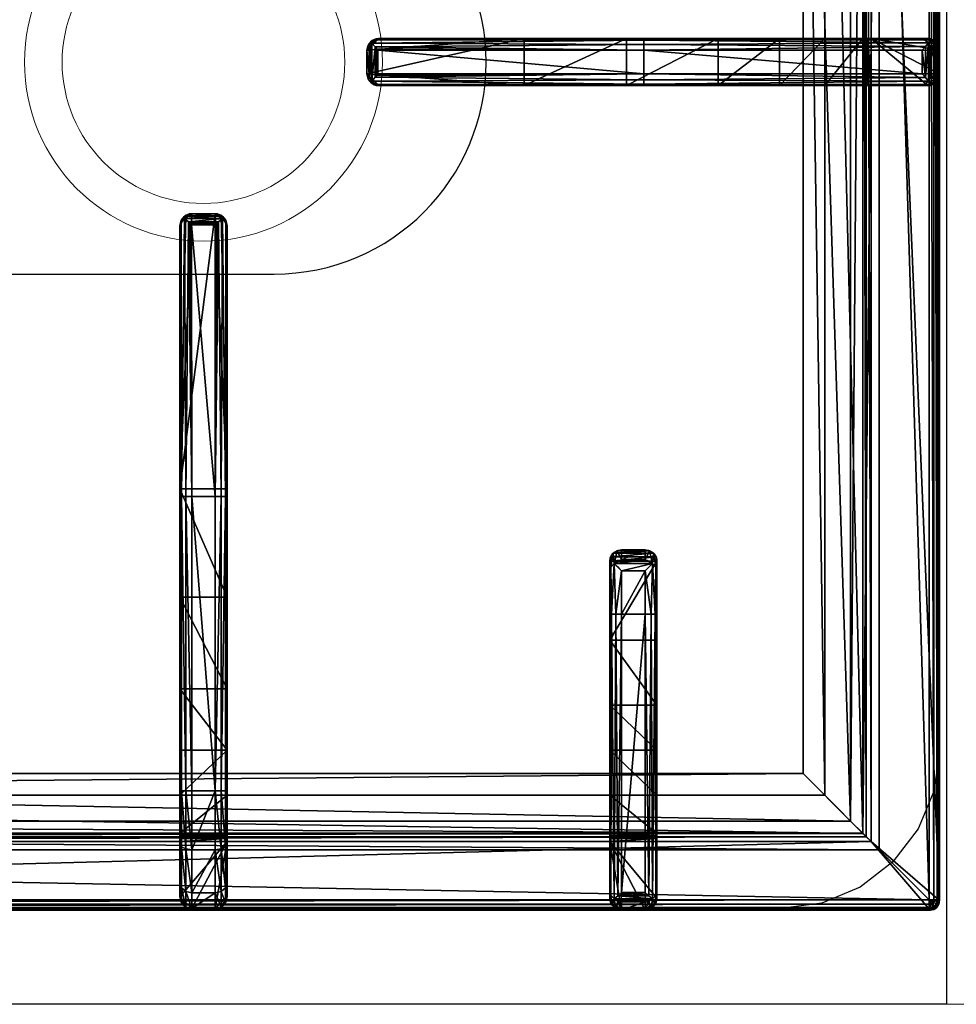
# Model space of a CAD drawing. Header units: millimetres. Extents: x 103872 to 294171, y 5570 to 32737.
# Tile 21 of 117: x 107412 to 107611, y 11254 to 11463. Entities that reach past the tile are written whole.
import ezdxf

# ---------------------------------------------------------------- set-up
doc = ezdxf.new("R2010")
doc.units = ezdxf.units.MM
doc.header["$LTSCALE"] = 2.5
doc.linetypes.add('CONTINUA', pattern=[0])
doc.layers.add('CKD Equipments', color=252, linetype='Continuous', lineweight=0)
doc.layers.add('Dimension', color=40, linetype='Continuous', lineweight=0)
for name, color, linetype in [('IQ_200_3D', 1, 'Continuous'), ('IQ_204_2D', 7, 'CONTINUA'), ('IQ_204_3D', 7, 'Continuous')]:
    doc.layers.add(name, color=color, linetype=linetype)

# ---------------------------------------------------------------- blocks, each defined once
blk = doc.blocks.new('ELECTROLUX-MC7-TOPFYERBRURNERS4')
at = {"layer": 'IQ_200_3D', "color": 8}
for points, invisible_edges in [([(0, -80.5, 900), (20.34, -117.26, 900), (20.34, -619.74, 900), (0, -655, 900)], 5), ([(21.49, -628.47, 900), (20.34, -619.74, 900), (0, -655, 900)], 10), ([(24.86, -636.62, 900), (21.49, -628.47, 900), (0, -655, 900)], 10), ([(30.23, -643.61, 900), (24.86, -636.62, 900), (0, -655, 900)], 10), ([(37.22, -648.98, 900), (30.23, -643.61, 900), (0, -655, 900)], 10), ([(45.37, -652.35, 900), (37.22, -648.98, 900), (0, -655, 900)], 10), ([(54.11, -653.5, 900), (45.37, -652.35, 900), (0, -655, 900)], 10), ([(0, -655, 900), (54.11, -653.5, 900), (345.89, -653.5, 900), (400, -655, 900)], 5)]:
    blk.add_3dface(points, dxfattribs=dict(at, invisible_edges=invisible_edges))
at = {"layer": 'IQ_204_2D', "color": 8}
for p, q in [((20, -651.5), (20, -85.5)), ((45.31, -492.25), (22.81, -492.25)), ((45.31, -494.75), (45.31, -492.25)), ((107.76, -492.25), (45.31, -492.25)), ((164.89, -492.25), (107.76, -492.25)), ((165.31, -492.25), (164.89, -492.25)), ((20.31, -494.75), (20.31, -499.75)), ((20.31, -494.75), (45.31, -494.75)), ((45.31, -494.75), (45.31, -499.75)), ((45.31, -494.75), (107.81, -494.75)), ((107.81, -494.75), (107.81, -499.75)), ((107.81, -494.75), (165.46, -494.75)), ((165.46, -494.75), (165.46, -499.75)), ((167.27, -494.16), (167.27, -500.34)), ((167.36, -494.75), (167.36, -499.75)), ((167.36, -494.75), (167.81, -494.75)), ((167.81, -494.75), (167.81, -499.75)), ((45.31, -499.75), (20.31, -499.75)), ((45.31, -502.25), (45.31, -499.75)), ((107.81, -499.75), (45.31, -499.75)), ((165.46, -499.75), (107.81, -499.75)), ((167.81, -499.75), (167.36, -499.75)), ((22.81, -502.25), (45.31, -502.25)), ((45.31, -502.25), (107.76, -502.25)), ((107.76, -502.25), (164.89, -502.25)), ((164.89, -502.25), (165.31, -502.25)), ((197.5, -531.94), (202.5, -531.94)), ((197.5, -532.39), (197.5, -531.94)), ((197.5, -532.39), (202.5, -532.39)), ((202.5, -531.94), (202.5, -532.39)), ((195, -534.44), (195, -534.86)), ((195, -534.86), (195, -590.74)), ((197.5, -534.29), (202.5, -534.29)), ((197.5, -590.69), (197.5, -534.29)), ((202.5, -534.29), (202.5, -590.69)), ((205, -534.86), (205, -534.44)), ((205, -590.74), (205, -534.86)), ((82.76, -583.5), (22.47, -583.5)), ((91.91, -583.5), (82.76, -583.5)), ((91.91, -583.5), (94.04, -583.5)), ((20, -586), (20, -591)), ((20, -586), (20, -591)), ((22, -586), (22, -591)), ((22, -586), (82.81, -586)), ((82.81, -586), (82.81, -591)), ((82.81, -586), (92.02, -586)), ((92.02, -591), (92.02, -586)), ((96.48, -586), (94.37, -586)), ((94.37, -586), (94.37, -591)), ((96.48, -591), (96.48, -586)), ((82.81, -591), (22, -591)), ((92.02, -591), (82.81, -591)), ((94.37, -591), (96.48, -591)), ((195, -590.74), (195, -651.03)), ((197.5, -590.69), (202.5, -590.69)), ((197.5, -651.5), (197.5, -590.69)), ((202.5, -590.69), (202.5, -651.5)), ((205, -651.03), (205, -590.74)), ((22.47, -593.5), (82.76, -593.5)), ((82.76, -593.5), (91.91, -593.5)), ((94.04, -593.5), (91.91, -593.5)), ((197.5, -651.5), (202.5, -651.5)), ((378, -653.5), (22, -653.5)), ((197.5, -653.5), (202.5, -653.5)), ((197.5, -653.5), (202.5, -653.5))]:
    blk.add_line(p, q, dxfattribs=at)
blk.add_lwpolyline([(48.98, -112.48), (351.02, -112.48), (351.02, -624.52), (48.98, -624.52)], close=True, dxfattribs=at)
blk.add_lwpolyline([(155, -383.5), (155, -512.25, 1), (245, -512.25), (245, -383.5)], format="xyb", dxfattribs=at)
for centre, start, end in [((22.81, -494.75), 90, 180), ((22.81, -499.75), 180, 270)]:
    blk.add_arc(centre, 2.5, start, end, dxfattribs=at)
for centre, major_axis, ratio, start_param, end_param in [((107.76, -494.75), (0, 2.5), 0.02182, 4.712389, 6.283185), ((164.89, -494.75), (0, 2.5), 0.951091, -0.914364, 0), ((165.31, -494.75), (-2.5, 0), 0.99863, 3.141593, 4.712389), ((163.89, -494.75), (-3.47, 0), 0.720185, 3.141593, 3.380139), ((107.76, -499.75), (0, 2.5), 0.02182, 3.141593, 4.712389), ((164.89, -499.75), (0, 2.5), 0.951091, 3.141593, 4.055957), ((165.31, -499.75), (2.5, 0), 0.99863, 4.712389, 6.283185), ((163.89, -499.75), (3.47, 0), 0.720185, -0.238546, 0), ((197.5, -534.44), (0, 2.5), 0.99863, 0, 1.570796), ((202.5, -534.44), (0, 2.5), 0.99863, -1.570796, 0), ((197.5, -534.86), (-2.5, 0), 0.951091, -0.914364, 0), ((202.5, -534.86), (-2.5, 0), 0.951091, 3.141593, 4.055957), ((197.5, -590.74), (2.5, 0), 0.02182, 1.570796, 3.141593), ((202.5, -590.74), (2.5, 0), 0.02182, 0, 1.570796), ((22, -651.5), (1.42, 1.42), 0.997265, 2.357564, 3.925621), ((197.5, -651.03), (2.5, 0), 0.948965, 3.141593, 4.036737), ((202.5, -651.03), (2.5, 0), 0.948965, -0.895145, 0)]:
    blk.add_ellipse(centre, major_axis=major_axis, ratio=ratio, start_param=start_param, end_param=end_param, dxfattribs=at)
at = {"layer": 'IQ_204_2D', "color": 8, "extrusion": (0, 0, -1)}
for centre, major_axis, ratio, start_param, end_param in [((22.47, -586), (0, 2.5), 0.948965, -0.895145, 0), ((82.76, -586), (0, 2.5), 0.02182, 0, 1.570796), ((91.91, -586), (0, 2.5), 0.84544, 0, 0.894481), ((91.91, -586), (2.5, 2.5), 0.02182, 0.872665, 1.54898), ((91.91, -586), (-1.92, 1.92), 0.8391, 1.592613, 2.268928), ((82.76, -591), (0, 2.5), 0.02182, 1.570796, 3.141593), ((91.91, -591), (-2.5, 2.5), 0.02182, 1.592613, 2.268928), ((91.91, -591), (1.92, 1.92), 0.8391, 0.872665, 1.54898), ((22.47, -591), (0, 2.5), 0.948965, 3.141593, 4.036737), ((91.91, -591), (0, 2.5), 0.84544, 2.247111, 3.141593)]:
    blk.add_ellipse(centre, major_axis=major_axis, ratio=ratio, start_param=start_param, end_param=end_param, dxfattribs=at)
at = {"layer": 'IQ_204_2D', "color": 8}
for points, knots in [([(165.46, -494.75), (165.46, -494.75), (165.46, -494.75), (165.46, -494.75), (165.46, -494.75), (165.46, -494.75), (165.46, -494.75), (165.46, -494.74), (165.46, -494.74), (165.46, -494.74), (165.47, -494.74), (165.47, -494.73), (165.47, -494.73), (165.49, -494.71), (165.5, -494.7), (165.52, -494.68), (165.54, -494.66), (165.59, -494.6), (165.63, -494.55), (165.75, -494.41), (165.85, -494.31), (166.03, -494.1), (166.13, -493.99), (166.32, -493.77), (166.41, -493.66), (166.59, -493.44), (166.69, -493.33), (166.78, -493.22)], [8.18857, 8.18857, 8.18857, 8.18857, 8.190334, 8.190334, 8.192098, 8.192098, 8.195626, 8.195626, 8.202682, 8.202682, 8.216794, 8.216794, 8.245018, 8.245018, 8.301466, 8.301466, 8.414361, 8.414361, 8.640152, 8.640152, 9.091733, 9.091733, 9.543315, 9.543315, 9.994896, 9.994896, 10.458359, 10.458359, 10.458359, 10.458359]), ([(166.78, -493.22), (166.93, -493.42), (167.06, -493.63), (167.2, -493.95), (167.24, -494.06), (167.27, -494.16)], [11.917214, 11.917214, 11.917214, 11.917214, 12.775852, 12.775852, 13.165698, 13.165698, 13.165698, 13.165698]), ([(166.78, -501.28), (166.69, -501.17), (166.59, -501.06), (166.41, -500.84), (166.32, -500.73), (166.13, -500.51), (166.03, -500.4), (165.85, -500.19), (165.75, -500.09), (165.63, -499.95), (165.59, -499.9), (165.54, -499.84), (165.52, -499.82), (165.5, -499.8), (165.49, -499.79), (165.47, -499.77), (165.47, -499.77), (165.47, -499.76), (165.46, -499.76), (165.46, -499.76), (165.46, -499.76), (165.46, -499.75), (165.46, -499.75), (165.46, -499.75), (165.46, -499.75), (165.46, -499.75), (165.46, -499.75), (165.46, -499.75)], [5.918265, 5.918265, 5.918265, 5.918265, 6.381728, 6.381728, 6.833309, 6.833309, 7.284891, 7.284891, 7.736472, 7.736472, 7.962263, 7.962263, 8.075158, 8.075158, 8.131606, 8.131606, 8.15983, 8.15983, 8.173942, 8.173942, 8.180998, 8.180998, 8.184526, 8.184526, 8.18629, 8.18629, 8.188054, 8.188054, 8.188054, 8.188054]), ([(167.27, -500.34), (167.24, -500.44), (167.2, -500.55), (167.06, -500.87), (166.93, -501.08), (166.78, -501.28)], [0.764042, 0.764042, 0.764042, 0.764042, 1.153889, 1.153889, 2.012527, 2.012527, 2.012527, 2.012527]), ([(195.97, -532.97), (196.17, -532.82), (196.38, -532.69), (196.75, -532.53), (196.91, -532.48), (197.21, -532.41), (197.36, -532.39), (197.5, -532.39)], [11.914788, 11.914788, 11.914788, 11.914788, 12.773425, 12.773425, 13.35037, 13.35037, 13.927314, 13.927314, 13.927314, 13.927314]), ([(202.5, -532.39), (202.64, -532.39), (202.79, -532.41), (203.09, -532.48), (203.25, -532.53), (203.62, -532.69), (203.83, -532.82), (204.03, -532.97)], [0, 0, 0, 0, 0.576945, 0.576945, 1.153889, 1.153889, 2.012527, 2.012527, 2.012527, 2.012527]), ([(197.5, -534.29), (197.5, -534.29), (197.5, -534.29), (197.5, -534.29), (197.5, -534.29), (197.5, -534.29), (197.5, -534.29), (197.49, -534.29), (197.49, -534.29), (197.49, -534.29), (197.49, -534.28), (197.48, -534.28), (197.48, -534.27), (197.46, -534.26), (197.45, -534.25), (197.43, -534.23), (197.41, -534.21), (197.34, -534.16), (197.3, -534.12), (197.16, -533.99), (197.06, -533.9), (196.85, -533.72), (196.74, -533.62), (196.52, -533.43), (196.41, -533.34), (196.19, -533.16), (196.08, -533.06), (195.97, -532.97)], [8.18747, 8.18747, 8.18747, 8.18747, 8.189233, 8.189233, 8.190997, 8.190997, 8.194524, 8.194524, 8.201577, 8.201577, 8.215685, 8.215685, 8.2439, 8.2439, 8.300331, 8.300331, 8.413192, 8.413192, 8.638915, 8.638915, 9.09036, 9.09036, 9.541804, 9.541804, 9.993249, 9.993249, 10.456684, 10.456684, 10.456684, 10.456684]), ([(204.03, -532.97), (203.92, -533.06), (203.81, -533.16), (203.59, -533.34), (203.48, -533.43), (203.26, -533.62), (203.15, -533.72), (202.94, -533.9), (202.84, -533.99), (202.7, -534.12), (202.66, -534.16), (202.59, -534.21), (202.57, -534.23), (202.55, -534.25), (202.54, -534.26), (202.52, -534.27), (202.52, -534.28), (202.51, -534.28), (202.51, -534.29), (202.51, -534.29), (202.51, -534.29), (202.5, -534.29), (202.5, -534.29), (202.5, -534.29), (202.5, -534.29), (202.5, -534.29), (202.5, -534.29), (202.5, -534.29)], [5.917739, 5.917739, 5.917739, 5.917739, 6.381174, 6.381174, 6.832619, 6.832619, 7.284064, 7.284064, 7.735508, 7.735508, 7.961231, 7.961231, 8.074092, 8.074092, 8.130523, 8.130523, 8.158738, 8.158738, 8.172846, 8.172846, 8.179899, 8.179899, 8.183426, 8.183426, 8.18519, 8.18519, 8.186953, 8.186953, 8.186953, 8.186953]), ([(20, -586), (20.01, -585.86), (20.03, -585.71), (20.09, -585.41), (20.14, -585.25), (20.31, -584.87), (20.45, -584.64), (20.62, -584.44)], [0, 0, 0, 0, 0.576945, 0.576945, 1.153889, 1.153889, 2.068716, 2.068716, 2.068716, 2.068716]), ([(20.62, -584.44), (20.79, -584.64), (20.99, -584.87), (21.33, -585.25), (21.47, -585.41), (21.74, -585.71), (21.87, -585.86), (22, -586)], [11.858599, 11.858599, 11.858599, 11.858599, 12.773425, 12.773425, 13.35037, 13.35037, 13.927314, 13.927314, 13.927314, 13.927314]), ([(94.04, -583.5), (94.19, -583.5), (94.35, -583.51), (94.66, -583.58), (94.82, -583.63), (95.12, -583.75), (95.26, -583.83), (95.53, -584.02), (95.65, -584.12), (95.87, -584.34), (95.97, -584.47), (96.15, -584.74), (96.23, -584.89), (96.35, -585.2), (96.4, -585.36), (96.46, -585.68), (96.48, -585.84), (96.48, -586)], [3.776921, 3.776921, 3.776921, 3.776921, 4.248957, 4.248957, 4.720993, 4.720993, 5.193029, 5.193029, 5.665065, 5.665065, 6.135831, 6.135831, 6.606596, 6.606596, 7.077361, 7.077361, 7.548126, 7.548126, 7.548126, 7.548126]), ([(20.62, -592.56), (20.45, -592.36), (20.31, -592.13), (20.14, -591.75), (20.09, -591.59), (20.03, -591.29), (20.01, -591.14), (20, -591)], [11.858599, 11.858599, 11.858599, 11.858599, 12.773425, 12.773425, 13.35037, 13.35037, 13.927314, 13.927314, 13.927314, 13.927314]), ([(22, -591), (21.87, -591.14), (21.74, -591.29), (21.47, -591.59), (21.33, -591.75), (20.99, -592.13), (20.79, -592.36), (20.62, -592.56)], [0, 0, 0, 0, 0.576945, 0.576945, 1.153889, 1.153889, 2.068716, 2.068716, 2.068716, 2.068716]), ([(96.48, -591), (96.48, -591.16), (96.46, -591.32), (96.4, -591.64), (96.35, -591.8), (96.23, -592.11), (96.15, -592.26), (95.97, -592.53), (95.87, -592.66), (95.65, -592.88), (95.53, -592.98), (95.26, -593.17), (95.12, -593.25), (94.82, -593.37), (94.66, -593.42), (94.35, -593.48), (94.19, -593.5), (94.04, -593.5)], [15.096253, 15.096253, 15.096253, 15.096253, 15.567018, 15.567018, 16.037783, 16.037783, 16.508548, 16.508548, 16.979314, 16.979314, 17.45135, 17.45135, 17.923386, 17.923386, 18.395422, 18.395422, 18.867458, 18.867458, 18.867458, 18.867458]), ([(195.94, -652.88), (196.14, -652.71), (196.37, -652.51), (196.75, -652.17), (196.91, -652.03), (197.21, -651.76), (197.36, -651.63), (197.5, -651.5)], [11.858599, 11.858599, 11.858599, 11.858599, 12.773425, 12.773425, 13.35037, 13.35037, 13.927314, 13.927314, 13.927314, 13.927314]), ([(202.5, -651.5), (202.64, -651.63), (202.79, -651.76), (203.09, -652.03), (203.25, -652.17), (203.63, -652.51), (203.86, -652.71), (204.06, -652.88)], [0, 0, 0, 0, 0.576945, 0.576945, 1.153889, 1.153889, 2.068716, 2.068716, 2.068716, 2.068716]), ([(197.5, -653.5), (197.36, -653.49), (197.21, -653.47), (196.91, -653.41), (196.75, -653.36), (196.37, -653.19), (196.14, -653.05), (195.94, -652.88)], [0, 0, 0, 0, 0.576945, 0.576945, 1.153889, 1.153889, 2.068716, 2.068716, 2.068716, 2.068716]), ([(204.06, -652.88), (203.86, -653.05), (203.63, -653.19), (203.25, -653.36), (203.09, -653.41), (202.79, -653.47), (202.64, -653.49), (202.5, -653.5)], [11.858599, 11.858599, 11.858599, 11.858599, 12.773425, 12.773425, 13.35037, 13.35037, 13.927314, 13.927314, 13.927314, 13.927314])]:
    blk.add_open_spline(points, degree=3, knots=knots, dxfattribs=at)
at = {"layer": 'IQ_204_3D', "color": 8}
mesh = blk.add_polyface(dxfattribs=at)
corners = [(379.78, -85.71, 904.1), (380, -85.5, 900), (379.52, -84.72, 904.14), (379.73, -84.5, 900), (378, -83.5, 900), (378.78, -83.98, 904.14), (379, -83.77, 900), (377.79, -83.72, 904.1), (379.48, -85.71, 905.06), (379.29, -84.85, 905), (378.65, -85.21, 905.73), (378.76, -85.71, 905.75), (378.65, -84.21, 905), (377.79, -84.02, 905.06), (378.29, -84.85, 905.73), (377.79, -84.74, 905.75), (377.79, -85.71, 906), (22.21, -85.71, 906), (22.21, -84.74, 905.75), (22.21, -84.02, 905.06), (22.21, -83.72, 904.1), (22, -83.5, 900), (365.45, -638.95, 900), (22, -653.5, 900), (34.55, -638.95, 900), (365.45, -98.05, 900), (380, -651.5, 900), (34.55, -98.05, 900), (20, -85.5, 900), (21, -83.77, 900), (379.73, -652.5, 900), (379, -653.23, 900), (378, -653.5, 900), (20, -651.5, 900), (20.27, -652.5, 900), (21, -653.23, 900), (20.27, -84.5, 900), (21.22, -83.98, 904.14), (20.48, -84.72, 904.14), (20.22, -85.71, 904.1), (21.35, -84.21, 905), (21.71, -84.85, 905.73), (20.71, -84.85, 905), (20.52, -85.71, 905.06), (21.35, -85.21, 905.73), (21.24, -85.71, 905.75), (22.21, -651.29, 906), (21.24, -651.29, 905.75), (20.52, -651.29, 905.06), (20.22, -651.29, 904.1), (20.48, -652.28, 904.14), (21.22, -653.02, 904.14), (22.21, -653.28, 904.1), (20.71, -652.15, 905), (21.35, -651.79, 905.73), (21.35, -652.79, 905), (22.21, -652.98, 905.06), (21.71, -652.15, 905.73), (22.21, -652.26, 905.75), (35.55, -637.95, 899.73), (35.55, -99.05, 899.73), (36.28, -99.78, 899), (36.28, -637.22, 899), (38.88, -634.62, 902.5), (38.88, -102.38, 902.5), (36.31, -637.19, 905.06), (36.31, -99.81, 905.06), (32.81, -96.31, 906), (32.81, -640.69, 906), (48.98, -624.52, 885), (48.98, -112.48, 885), (44.36, -107.86, 885), (44.36, -629.14, 885), (377.79, -653.28, 904.1), (377.79, -652.98, 905.06), (377.79, -651.29, 906), (377.79, -652.26, 905.75), (363.72, -637.22, 899), (364.45, -637.95, 899.73), (364.45, -99.05, 899.73), (363.72, -99.78, 899), (367.19, -640.69, 906), (367.19, -96.31, 906), (378.78, -653.02, 904.14), (379.52, -652.28, 904.14), (379.78, -651.29, 904.1), (378.65, -652.79, 905), (378.29, -652.15, 905.73), (379.29, -652.15, 905), (379.48, -651.29, 905.06), (378.65, -651.79, 905.73), (378.76, -651.29, 905.75), (361.12, -634.62, 902.5), (351.02, -624.52, 885), (363.69, -637.19, 905.06), (355.64, -629.14, 885), (355.64, -107.86, 885), (351.02, -112.48, 885), (361.12, -102.38, 902.5), (363.69, -99.81, 905.06)]
mesh.append_faces([[corners[k] for k in face] for face in [(16, 10, 14), (17, 41, 44), (46, 54, 57), (75, 87, 90)]], dxfattribs={"color": 8})
mesh.append_faces([[corners[k] for k in face] for face in [(4, 5, 6), (8, 10, 11), (16, 11, 10), (15, 16, 14), (7, 19, 13), (13, 18, 15), (28, 38, 36), (19, 41, 18), (17, 18, 41), (45, 17, 44), (39, 48, 43), (43, 47, 45), (23, 51, 35), (48, 54, 47), (46, 47, 54), (58, 46, 57), (52, 74, 56), (76, 56, 74), (26, 84, 30), (74, 87, 76), (85, 88, 84), (88, 87, 86), (75, 76, 87), (91, 75, 90), (85, 8, 89), (11, 89, 8)]], dxfattribs={"vtx0": -1, "color": 8})
mesh.append_faces([[corners[k] for k in face] for face in [(16, 15, 17), (22, 23, 24), (25, 26, 22), (27, 21, 25), (21, 28, 29), (6, 1, 4), (4, 25, 21), (24, 28, 27), (35, 33, 23), (26, 25, 1), (23, 22, 32), (17, 45, 46), (75, 81, 46), (81, 16, 82), (46, 67, 17), (17, 82, 16), (93, 72, 69), (72, 93, 95), (70, 71, 97), (97, 95, 93)]], dxfattribs={"vtx0": -1, "vtx1": -1, "color": 8})
mesh.append_faces([[corners[k] for k in face] for face in [(21, 27, 28), (4, 1, 25), (26, 32, 22), (24, 23, 33)]], dxfattribs={"vtx0": -1, "vtx1": -1, "vtx2": -1, "color": 8})
mesh.append_faces([[corners[k] for k in face] for face in [(17, 15, 18), (24, 33, 28), (46, 45, 47), (75, 58, 76), (16, 91, 11)]], dxfattribs={"vtx0": -1, "vtx2": -1, "color": 8})
mesh.append_faces([[corners[k] for k in face] for face in [(0, 1, 2), (5, 2, 6), (8, 0, 9), (5, 12, 2), (5, 7, 12), (12, 13, 14), (12, 14, 9), (2, 9, 0), (10, 9, 14), (19, 18, 13), (4, 21, 7), (30, 31, 26), (34, 33, 35), (20, 21, 37), (38, 37, 36), (19, 20, 40), (38, 42, 37), (38, 39, 42), (42, 43, 44), (42, 44, 40), (37, 40, 20), (41, 40, 44), (48, 47, 43), (28, 33, 39), (49, 33, 50), (51, 50, 35), (48, 49, 53), (51, 55, 50), (51, 52, 55), (55, 56, 57), (55, 57, 53), (50, 53, 49), (54, 53, 57), (24, 27, 59), (61, 62, 60), (63, 64, 65), (67, 68, 66), (69, 70, 63), (61, 71, 62), (73, 74, 52), (58, 56, 76), (32, 73, 23), (62, 77, 59), (22, 24, 78), (27, 25, 60), (80, 61, 79), (73, 32, 83), (84, 83, 30), (74, 73, 86), (88, 89, 90), (88, 86, 84), (83, 84, 86), (92, 93, 63), (68, 81, 65), (92, 63, 94), (72, 95, 62), (95, 96, 77), (98, 97, 92), (81, 82, 94), (98, 92, 99), (77, 80, 78), (25, 22, 79), (0, 8, 85), (91, 89, 11), (80, 96, 61), (70, 97, 64), (64, 98, 66), (82, 67, 99), (1, 0, 26)]], dxfattribs={"vtx1": -1, "color": 8})
mesh.append_faces([[corners[k] for k in face] for face in [(31, 32, 26), (75, 46, 58), (75, 16, 81), (81, 68, 46), (68, 67, 46), (67, 82, 17), (70, 69, 71), (72, 71, 69), (71, 96, 97), (96, 95, 97), (16, 75, 91)]], dxfattribs={"vtx1": -1, "vtx2": -1, "color": 8})
mesh.append_faces([[corners[k] for k in face] for face in [(1, 3, 2), (4, 7, 5), (2, 3, 6), (8, 9, 10), (7, 13, 12), (12, 9, 2), (13, 15, 14), (7, 20, 19), (21, 20, 7), (6, 3, 1), (28, 36, 29), (21, 29, 37), (28, 39, 38), (37, 29, 36), (19, 40, 41), (39, 43, 42), (42, 40, 37), (43, 45, 44), (39, 49, 48), (33, 49, 39), (33, 34, 50), (23, 52, 51), (50, 34, 35), (48, 53, 54), (52, 56, 55), (55, 53, 50), (56, 58, 57), (27, 60, 59), (62, 59, 60), (64, 66, 65), (68, 65, 66), (70, 64, 63), (71, 72, 62), (73, 52, 23), (77, 78, 59), (24, 59, 78), (25, 79, 60), (61, 60, 79), (32, 31, 83), (26, 85, 84), (83, 31, 30), (74, 86, 87), (73, 83, 86), (85, 89, 88), (88, 90, 87), (89, 91, 90), (93, 69, 63), (81, 94, 65), (63, 65, 94), (95, 77, 62), (96, 80, 77), (97, 93, 92), (82, 99, 94), (92, 94, 99), (80, 79, 78), (22, 78, 79), (96, 71, 61), (97, 98, 64), (98, 99, 66), (67, 66, 99), (0, 85, 26)]], dxfattribs={"vtx2": -1, "color": 8})
mesh = blk.add_polyface(dxfattribs=at)
corners = [(167.34, -494.45, 930.72), (167.81, -494.75, 922), (167.27, -494.16, 931.11), (167.36, -494.6, 930.62), (167.36, -494.75, 930.59), (167.48, -493.5, 922), (166.78, -493.22, 931.91), (165.31, -492.25, 922), (165.94, -492.51, 931.06), (166.56, -492.58, 922), (164.89, -492.25, 930.01), (107.79, -492.58, 933.75), (107.76, -492.25, 932.5), (107.81, -493.5, 934.67), (166.08, -494.04, 932.35), (165.46, -494.74, 932.48), (107.81, -494.75, 935), (165.48, -494.72, 932.48), (165.52, -494.68, 932.48), (165.58, -494.6, 932.47), (165.74, -494.43, 932.45), (109.4, -492.25, 922), (66.99, -492.25, 904.45), (22.81, -492.25, 910), (86.45, -492.25, 917.44), (53.98, -492.25, 885), (36.28, -492.25, 899), (44.36, -492.25, 885), (35.83, -492.25, 899.53), (35.23, -492.25, 899.88), (34.55, -492.25, 900), (22.81, -492.25, 900), (25.83, -492.25, 921.25), (34.06, -492.25, 929.49), (45.31, -492.25, 932.5), (167.48, -501, 922), (109.4, -502.25, 922), (167.81, -499.75, 922), (166.56, -501.92, 922), (165.31, -502.25, 922), (45.31, -494.75, 935), (45.31, -493.5, 934.67), (32.81, -494.75, 931.65), (32.98, -493.5, 931.36), (23.66, -494.75, 922.5), (33.44, -492.58, 930.57), (45.31, -492.58, 933.75), (24.75, -492.58, 921.87), (23.95, -493.5, 922.33), (21.56, -492.58, 910), (20.31, -494.75, 910), (20.65, -493.5, 910), (21.56, -492.58, 900), (20.31, -494.75, 900), (20.65, -493.5, 900), (45.31, -499.75, 935), (107.81, -499.75, 935), (32.81, -499.75, 931.65), (23.66, -499.75, 922.5), (20.31, -499.75, 910), (20.31, -499.75, 900), (34.55, -502.25, 900), (22.81, -502.25, 900), (21.56, -501.92, 900), (20.65, -501, 900), (164.89, -502.25, 930.01), (166.78, -501.28, 931.91), (167.27, -500.34, 931.11), (167.36, -499.75, 930.59), (167.36, -499.9, 930.62), (167.34, -500.05, 930.72), (165.94, -501.99, 931.06), (107.76, -502.25, 932.5), (86.45, -502.25, 917.44), (45.31, -502.25, 932.5), (34.06, -502.25, 929.49), (25.83, -502.25, 921.25), (22.81, -502.25, 910), (66.99, -502.25, 904.45), (35.23, -502.25, 899.88), (35.83, -502.25, 899.53), (44.36, -502.25, 885), (53.98, -502.25, 885), (36.28, -502.25, 899), (107.79, -501.92, 933.75), (166.08, -500.46, 932.35), (107.81, -501, 934.67), (165.74, -500.07, 932.45), (165.58, -499.9, 932.47), (165.52, -499.82, 932.48), (165.48, -499.78, 932.48), (165.46, -499.75, 932.48), (20.65, -501, 910), (23.95, -501, 922.33), (24.75, -501.92, 921.87), (21.56, -501.92, 910), (33.44, -501.92, 930.57), (32.98, -501, 931.36), (45.31, -501.92, 933.75), (45.31, -501, 934.67)]
mesh.append_faces([[corners[k] for k in face] for face in [(2, 5, 6), (8, 6, 9), (9, 6, 5), (8, 11, 6), (6, 13, 14), (35, 66, 38), (66, 35, 67), (66, 71, 38), (85, 86, 66), (66, 84, 71)]], dxfattribs={"color": 8})
mesh.append_faces([[corners[k] for k in face] for face in [(7, 8, 9), (11, 13, 6), (42, 41, 43), (45, 48, 43), (32, 49, 47), (50, 48, 51), (51, 47, 49), (40, 13, 41), (41, 11, 46), (53, 51, 54), (54, 49, 52), (55, 42, 57), (50, 58, 44), (44, 57, 42), (37, 67, 35), (86, 84, 66), (58, 92, 93), (94, 97, 93), (75, 98, 96), (55, 97, 99), (99, 96, 98), (59, 64, 92), (62, 95, 63), (63, 92, 64), (86, 55, 99), (67, 6, 66), (14, 66, 6), (21, 73, 24), (82, 22, 78), (78, 24, 73)]], dxfattribs={"vtx0": -1, "color": 8})
mesh.append_faces([[corners[k] for k in face] for face in [(10, 21, 12), (22, 23, 24), (25, 26, 22), (24, 12, 21), (7, 5, 21), (35, 36, 37), (23, 49, 32), (34, 46, 12), (13, 11, 41), (54, 31, 53), (62, 60, 61), (36, 72, 73), (77, 73, 76), (83, 78, 80), (74, 98, 75), (4, 0, 68), (1, 4, 37)]], dxfattribs={"vtx0": -1, "vtx1": -1, "color": 8})
mesh.append_faces([[corners[k] for k in face] for face in [(15, 17, 16), (17, 18, 16), (18, 19, 16), (23, 22, 30), (31, 61, 53), (77, 61, 78), (88, 89, 56), (89, 90, 56), (90, 91, 56), (16, 56, 15), (56, 91, 15), (18, 89, 19), (89, 18, 90), (15, 90, 17), (90, 15, 91), (17, 90, 18), (89, 88, 19), (70, 68, 0)]], dxfattribs={"vtx0": -1, "vtx1": -1, "vtx2": -1, "color": 8})
mesh.append_faces([[corners[k] for k in face] for face in [(12, 11, 8), (16, 14, 13), (21, 1, 37), (34, 45, 46), (12, 46, 11), (23, 52, 49), (77, 78, 73), (72, 71, 84), (77, 94, 95), (72, 84, 98), (84, 86, 99)]], dxfattribs={"vtx0": -1, "vtx2": -1, "color": 8})
mesh.append_faces([[corners[k] for k in face] for face in [(0, 1, 2), (0, 3, 1), (10, 12, 8), (20, 14, 16), (7, 21, 10), (31, 23, 30), (9, 5, 7), (38, 39, 35), (40, 41, 42), (42, 43, 44), (45, 33, 47), (45, 43, 46), (32, 47, 33), (48, 44, 43), (41, 46, 43), (31, 52, 23), (51, 49, 54), (40, 55, 16), (40, 42, 55), (58, 57, 44), (50, 53, 59), (30, 61, 31), (63, 64, 62), (39, 38, 65), (70, 67, 37), (71, 65, 38), (39, 65, 36), (62, 61, 77), (81, 82, 83), (65, 71, 72), (87, 88, 56), (59, 92, 58), (58, 93, 57), (94, 76, 96), (94, 93, 95), (75, 96, 76), (97, 57, 93), (92, 95, 93), (60, 64, 59), (95, 92, 63), (98, 84, 99), (2, 6, 67), (20, 87, 14), (20, 19, 87), (85, 66, 14), (3, 0, 4), (2, 67, 0), (69, 68, 70), (36, 73, 21), (22, 24, 78), (81, 27, 82), (83, 26, 81), (26, 83, 28), (61, 30, 79), (29, 28, 79)]], dxfattribs={"vtx1": -1, "color": 8})
mesh.append_faces([[corners[k] for k in face] for face in [(3, 4, 1), (26, 28, 22), (28, 29, 22), (29, 30, 22), (23, 32, 24), (32, 33, 24), (33, 34, 24), (34, 12, 24), (5, 1, 21), (39, 36, 35), (36, 21, 37), (40, 16, 13), (55, 56, 16), (64, 60, 62), (60, 53, 61), (68, 69, 37), (65, 72, 36), (72, 74, 73), (74, 75, 73), (75, 76, 73), (61, 79, 78), (79, 80, 78), (82, 78, 83), (86, 85, 56), (62, 77, 95), (56, 55, 86), (74, 72, 98), (88, 87, 19), (67, 70, 0), (4, 68, 37)]], dxfattribs={"vtx1": -1, "vtx2": -1, "color": 8})
mesh.append_faces([[corners[k] for k in face] for face in [(1, 5, 2), (7, 10, 8), (19, 20, 16), (25, 27, 26), (34, 33, 45), (45, 47, 48), (50, 44, 48), (51, 48, 47), (53, 50, 51), (50, 59, 58), (53, 60, 59), (54, 52, 31), (69, 70, 37), (85, 87, 56), (77, 76, 94), (94, 96, 97), (55, 57, 97), (99, 97, 96), (87, 85, 14), (82, 25, 22), (27, 25, 82), (26, 27, 81), (83, 80, 28), (30, 29, 79), (28, 80, 79)]], dxfattribs={"vtx2": -1, "color": 8})
mesh = blk.add_polyface(dxfattribs=at)
corners = [(195, -649.29, 932.5), (195, -651, 900), (195.25, -650.32, 933.58), (196.25, -653.16, 900), (195.94, -651.14, 934.45), (195.33, -652.25, 900), (196.7, -651.6, 933.81), (197.5, -651.77, 933.1), (197.5, -653.5, 900), (202.5, -651.77, 933.1), (202.5, -653.5, 900), (195, -638.95, 900), (205, -638.95, 900), (205, -651, 900), (204.67, -652.25, 900), (203.75, -653.16, 900), (195, -590.74, 932.5), (195, -587.05, 917.44), (195, -565.35, 922), (195, -534.44, 922), (195, -534.86, 930.01), (195, -606.51, 904.45), (195, -619.52, 885), (195, -637.22, 899), (195, -629.14, 885), (195, -637.67, 899.53), (195, -638.27, 899.88), (196.72, -532.55, 931.28), (196.25, -532.27, 922), (195.97, -532.97, 931.91), (197.5, -532.39, 930.59), (197.5, -531.94, 922), (195.33, -533.19, 922), (195.26, -533.81, 931.06), (195.33, -590.71, 933.75), (196.25, -590.69, 934.67), (196.79, -533.67, 932.35), (197.49, -534.29, 932.48), (197.5, -590.69, 935), (197.47, -534.26, 932.48), (197.43, -534.23, 932.48), (197.35, -534.16, 932.47), (197.18, -534.01, 932.45), (202.5, -531.94, 922), (205, -565.35, 922), (205, -534.44, 922), (204.67, -533.19, 922), (203.75, -532.27, 922), (196.7, -650.48, 934.87), (197.5, -649.77, 935), (202.5, -532.39, 930.59), (204.03, -532.97, 931.91), (203.21, -533.67, 932.35), (202.65, -534.16, 932.47), (202.57, -534.23, 932.48), (202.53, -534.27, 932.48), (202.5, -534.29, 932.48), (202.82, -534.01, 932.45), (203.28, -532.55, 931.28), (202.5, -590.69, 935), (202.5, -649.77, 935), (203.3, -651.6, 933.81), (204.06, -651.14, 934.45), (203.3, -650.48, 934.87), (204.75, -650.32, 933.58), (205, -649.29, 932.5), (204.67, -590.71, 933.75), (205, -590.74, 932.5), (203.75, -590.69, 934.67), (205, -606.51, 904.45), (205, -587.05, 917.44), (205, -638.27, 899.88), (205, -637.67, 899.53), (205, -629.14, 885), (205, -619.52, 885), (205, -637.22, 899), (205, -534.86, 930.01), (204.74, -533.81, 931.06)]
mesh.append_faces([[corners[k] for k in face] for face in [(3, 4, 5), (4, 3, 6), (7, 6, 8), (8, 6, 3), (4, 2, 5), (27, 28, 29), (30, 31, 27), (31, 28, 27), (28, 32, 29), (29, 32, 33), (33, 34, 29), (29, 35, 36), (48, 35, 4), (49, 38, 48), (4, 34, 2), (61, 15, 62), (9, 10, 61), (10, 15, 61), (15, 14, 62), (62, 14, 64), (64, 66, 62), (62, 68, 63), (60, 63, 59), (47, 51, 46), (51, 47, 58), (50, 58, 43), (43, 58, 47), (51, 77, 46), (52, 68, 51), (51, 66, 77)]], dxfattribs={"color": 8})
mesh.append_faces([[corners[k] for k in face] for face in [(19, 33, 32), (34, 35, 29), (38, 35, 48), (35, 34, 4), (60, 48, 63), (13, 64, 14), (66, 68, 62), (68, 66, 51), (18, 70, 17), (74, 21, 69), (69, 17, 70)]], dxfattribs={"vtx0": -1, "color": 8})
mesh.append_faces([[corners[k] for k in face] for face in [(3, 1, 8), (13, 10, 12), (16, 17, 0), (17, 16, 18), (20, 18, 16), (22, 23, 21), (43, 44, 31), (44, 43, 45), (47, 45, 43), (41, 53, 42), (65, 70, 67)]], dxfattribs={"vtx0": -1, "vtx1": -1, "color": 8})
mesh.append_faces([[corners[k] for k in face] for face in [(12, 8, 1), (11, 0, 21), (37, 39, 38), (39, 40, 38), (40, 41, 38), (53, 41, 54), (39, 55, 40), (56, 55, 37), (37, 55, 39), (55, 54, 40), (40, 54, 41), (37, 38, 56), (38, 59, 56), (65, 12, 69), (53, 54, 59), (54, 55, 59), (55, 56, 59)]], dxfattribs={"vtx0": -1, "vtx1": -1, "vtx2": -1, "color": 8})
mesh.append_faces([[corners[k] for k in face] for face in [(16, 34, 33), (38, 36, 35), (16, 2, 34), (67, 66, 64), (65, 69, 70), (69, 72, 75), (67, 77, 66)]], dxfattribs={"vtx0": -1, "vtx2": -1, "color": 8})
mesh.append_faces([[corners[k] for k in face] for face in [(0, 1, 2), (5, 2, 1), (7, 8, 9), (11, 12, 1), (14, 15, 13), (1, 0, 11), (19, 18, 20), (20, 33, 19), (20, 16, 33), (42, 36, 38), (32, 28, 19), (46, 45, 47), (0, 2, 16), (30, 27, 50), (29, 51, 27), (51, 29, 52), (57, 52, 42), (58, 50, 27), (6, 61, 4), (6, 7, 61), (4, 62, 48), (49, 48, 60), (65, 64, 13), (65, 67, 64), (13, 12, 65), (73, 74, 75), (45, 76, 44), (45, 46, 76), (77, 76, 46), (76, 77, 67), (57, 53, 59), (31, 30, 43), (44, 70, 18), (21, 17, 69), (74, 73, 22), (73, 75, 24), (23, 75, 25), (12, 11, 71), (26, 25, 71)]], dxfattribs={"vtx1": -1, "color": 8})
mesh.append_faces([[corners[k] for k in face] for face in [(15, 10, 13), (10, 8, 12), (17, 21, 0), (23, 25, 21), (25, 26, 21), (26, 11, 21), (28, 31, 19), (44, 18, 31), (18, 19, 31), (38, 49, 59), (12, 71, 69), (71, 72, 69), (74, 69, 75), (70, 44, 67), (76, 67, 44), (68, 52, 59)]], dxfattribs={"vtx1": -1, "vtx2": -1, "color": 8})
mesh.append_faces([[corners[k] for k in face] for face in [(8, 10, 9), (3, 5, 1), (22, 24, 23), (41, 42, 38), (29, 36, 52), (53, 57, 42), (51, 58, 27), (52, 36, 42), (49, 60, 59), (7, 9, 61), (61, 62, 4), (62, 63, 48), (59, 63, 68), (52, 57, 59), (30, 50, 43), (74, 22, 21), (73, 24, 22), (75, 23, 24), (75, 72, 25), (11, 26, 71), (25, 72, 71)]], dxfattribs={"vtx2": -1, "color": 8})
mesh = blk.add_polyface(dxfattribs=at)
corners = [(92.02, -586, 934.6), (93.56, -592.56, 933.98), (93.56, -584.43, 933.98), (92.02, -591, 934.6), (94.37, -591, 932.53), (94.37, -586, 932.53), (96.29, -585.04, 920.55), (96.48, -586, 920.59), (95.76, -584.23, 920.43), (92.82, -583.75, 933.14), (94.04, -583.5, 920), (91.91, -583.5, 932.1), (94.97, -583.69, 920.24), (96.48, -591, 920.59), (96.29, -591.96, 920.55), (92.82, -593.25, 933.14), (95.76, -592.77, 920.43), (94.97, -593.31, 920.24), (94.04, -593.5, 920), (91.91, -593.5, 932.1), (82.76, -583.5, 932.5), (77.27, -583.5, 912.68), (24.21, -583.5, 932.5), (53.98, -583.5, 885), (36.28, -583.5, 899), (63.49, -583.5, 900.63), (44.36, -583.5, 885), (35.83, -583.5, 899.53), (35.23, -583.5, 899.88), (22.5, -583.5, 900), (34.55, -583.5, 900), (77.27, -593.5, 912.68), (53.98, -593.5, 885), (63.49, -593.5, 900.63), (82.76, -593.5, 932.5), (22.5, -593.5, 900), (34.55, -593.5, 900), (24.21, -593.5, 932.5), (35.23, -593.5, 899.88), (35.83, -593.5, 899.53), (44.36, -593.5, 885), (36.28, -593.5, 899), (21.73, -591, 933.1), (20, -591, 900), (21.9, -591.8, 933.81), (21.25, -593.16, 900), (22.36, -592.56, 934.45), (20.34, -592.25, 900), (23.18, -593.25, 933.58), (20, -586, 900), (21.73, -586, 933.1), (20.34, -584.75, 900), (21.25, -583.83, 900), (82.81, -592.25, 934.67), (82.81, -591, 935), (82.79, -593.16, 933.75), (23.02, -591.8, 934.87), (23.73, -591, 935), (82.81, -586, 935), (23.73, -586, 935), (22.36, -584.44, 934.45), (23.02, -585.2, 934.87), (21.9, -585.2, 933.81), (23.18, -583.75, 933.58), (82.79, -583.83, 933.75), (82.81, -584.75, 934.67)]
mesh.append_faces([[corners[k] for k in face] for face in [(5, 6, 2), (5, 7, 6), (6, 8, 2), (13, 4, 14), (16, 14, 1), (1, 14, 4), (42, 43, 44), (45, 46, 47), (46, 45, 48), (46, 44, 47), (44, 43, 47), (1, 55, 15), (48, 55, 46), (46, 53, 56), (57, 56, 54), (50, 62, 49), (49, 62, 51), (63, 52, 60), (52, 51, 60), (60, 51, 62), (61, 65, 60), (59, 58, 61), (60, 64, 63), (9, 64, 2)]], dxfattribs={"color": 8})
mesh.append_faces([[corners[k] for k in face] for face in [(0, 1, 2), (15, 16, 1), (16, 15, 17), (19, 17, 15), (32, 25, 33), (35, 48, 45), (35, 30, 36), (3, 53, 1), (53, 55, 1), (55, 53, 46), (58, 65, 61), (65, 64, 60), (64, 65, 2), (65, 0, 2)]], dxfattribs={"vtx0": -1, "color": 8})
mesh.append_faces([[corners[k] for k in face] for face in [(20, 21, 22), (23, 24, 25), (25, 22, 21), (30, 22, 28), (12, 17, 10), (17, 12, 16), (6, 14, 8), (8, 16, 12), (18, 34, 31), (37, 31, 34), (51, 29, 49), (49, 30, 43)]], dxfattribs={"vtx0": -1, "vtx1": -1, "color": 8})
mesh.append_faces([[corners[k] for k in face] for face in [(25, 28, 22), (37, 38, 33), (35, 43, 30)]], dxfattribs={"vtx0": -1, "vtx1": -1, "vtx2": -1, "color": 8})
mesh.append_faces([[corners[k] for k in face] for face in [(37, 33, 31), (33, 39, 41), (34, 15, 55), (34, 55, 48), (58, 54, 3), (54, 58, 59), (20, 63, 64), (20, 64, 9)]], dxfattribs={"vtx0": -1, "vtx2": -1, "color": 8})
mesh.append_faces([[corners[k] for k in face] for face in [(1, 4, 2), (2, 8, 9), (10, 11, 12), (12, 9, 8), (4, 13, 5), (18, 17, 19), (11, 10, 20), (29, 22, 30), (7, 13, 6), (10, 18, 21), (25, 21, 33), (19, 34, 18), (35, 36, 37), (40, 32, 41), (37, 48, 35), (43, 42, 49), (45, 47, 35), (19, 15, 34), (37, 34, 48), (0, 58, 3), (57, 54, 59), (42, 44, 50), (46, 60, 44), (60, 46, 61), (59, 61, 57), (62, 50, 44), (22, 29, 63), (22, 63, 20), (11, 20, 9), (26, 23, 40), (24, 26, 41), (36, 30, 38), (24, 41, 27), (39, 38, 27)]], dxfattribs={"vtx1": -1, "color": 8})
mesh.append_faces([[corners[k] for k in face] for face in [(10, 21, 20), (24, 27, 25), (27, 28, 25), (13, 14, 6), (14, 16, 8), (36, 38, 37), (38, 39, 33), (32, 33, 41), (47, 43, 35), (29, 30, 49), (3, 54, 53), (58, 0, 65)]], dxfattribs={"vtx1": -1, "vtx2": -1, "color": 8})
mesh.append_faces([[corners[k] for k in face] for face in [(0, 3, 1), (4, 5, 2), (11, 9, 12), (13, 7, 5), (23, 26, 24), (17, 18, 10), (18, 31, 21), (32, 23, 25), (21, 31, 33), (42, 50, 49), (51, 52, 29), (54, 56, 53), (46, 56, 61), (60, 62, 44), (61, 56, 57), (29, 52, 63), (23, 32, 40), (26, 40, 41), (30, 28, 38), (41, 39, 27), (38, 28, 27)]], dxfattribs={"vtx2": -1, "color": 8})
blk = doc.blocks.new('ELECTROLUX-MC-BURNER6')
for radius in [38, 30]:
    blk.add_circle((0, 0), radius)
blk = doc.blocks.new('ARCH')
at = {"layer": 'CKD Equipments', "color": 8}
for q in [(115762.15, 11253.55, -880), (116492.15, 11253.55, -880)]:
    blk.add_line((116417.15, 11253.55, -880), q, dxfattribs=at)
for points in [[(116417.15, 11253.55, -230), (115864.15, 11253.55, -230), (115864.15, 12053.55, -230), (116417.15, 12053.55, -230)], [(116417.15, 11253.55, -230), (116417.15, 12053.55, -230), (116417.15, 12053.55, 20), (116417.15, 11253.55, 20)], [(116472.99, 11253.55, -225.59), (116417.15, 11253.55, -219.46), (116417.15, 12053.55, -219.46), (116472.99, 12053.55, -225.59)], [(116417.15, 11253.55, -219.46), (116417.15, 11253.55, 20), (116417.15, 12053.55, 20), (116417.15, 12053.55, -219.46)], [(116417.15, 11253.55, 20), (116479.15, 11253.55, 20), (116479.15, 12053.55, 20), (116417.15, 12053.55, 20)]]:
    blk.add_3dface(points, dxfattribs=at)
for points, invisible_edges in [([(116417.15, 11253.55, -230), (116417.15, 11253.55, 20), (115764.15, 11253.55, 20), (115864.15, 11253.55, -156)], 12), ([(115864.15, 11253.55, -156), (116417.15, 11253.55, -230), (115864.15, 11253.55, -230)], 1)]:
    blk.add_3dface(points, dxfattribs=dict(at, invisible_edges=invisible_edges))
at = {"layer": 'CKD Equipments', "color": 8, "rotation": 90}
for name, p in [('ELECTROLUX-MC7-TOPFYERBRURNERS4', (115762.15, 11253.55, -880)), ('ELECTROLUX-MC-BURNER6', (116259.4, 11453.55, -880))]:
    blk.add_blockref(name, p, dxfattribs=at)

msp = doc.modelspace()

# ---------------------------------------------------------------- block references
at = {"layer": 'Dimension'}
msp.add_blockref('ARCH', (-8807.98, 0), dxfattribs=at)

doc.saveas('drawing.dxf')
